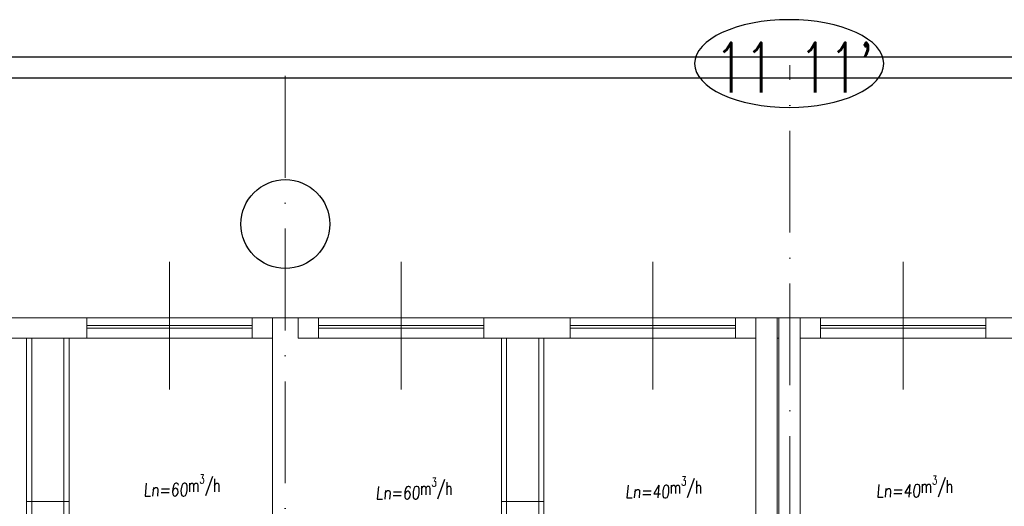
# Model space of a CAD drawing. Header units: millimetres. Extents: x -6513 to 30474, y -6915 to 65597.
# Tile 80 of 256: x 2032 to 3193, y 6954 to 7529. Entities that reach past the tile are written whole.
import ezdxf

# ---------------------------------------------------------------- set-up
doc = ezdxf.new("R2010")
doc.units = ezdxf.units.MM
doc.linetypes.add('ACAD_ISO10W100', pattern=[18, 12, -3, 0, -3])
for name, color, linetype, lineweight in [('A_cienka', 8, 'Continuous', 5), ('A_osie', 8, 'ACAD_ISO10W100', 5), ('A_widok', 8, 'Continuous', 13), ('DB_WM_ścianka nowa', 8, 'Continuous', 25), ('R-TABELKA', 8, 'Continuous', 25)]:
    doc.layers.add(name, color=color, linetype=linetype, lineweight=lineweight)
for name, color, linetype in [('DB_WM_nawiew-opis', 8, 'Continuous'), ('DB_WM_odnośniki opis', 8, 'Continuous'), ('Tekst', 8, 'Continuous')]:
    doc.layers.add(name, color=color, linetype=linetype)
doc.styles.add('ROMANSS', font='romans.shx', dxfattribs={"width": 0.8, "oblique": 5})
doc.styles.add('SIMPLEXD', font='SIMPLEX.SHX', dxfattribs={"width": 0.6})

msp = doc.modelspace()

# ---------------------------------------------------------------- linework, layer by layer
at = {"layer": 'A_cienka', "ltscale": 10}
for p, q in [((2209.054, 7092.253), (2209.054, 7243.05)), ((2482.054, 7092.253), (2482.054, 7243.05)), ((2779.054, 7092.253), (2779.054, 7243.05)), ((3074.054, 7092.253), (3074.054, 7243.05))]:
    msp.add_line(p, q, dxfattribs=at)
at = {"layer": 'A_cienka'}
for p, q in [((-2791.446, 7176.652), (2345.554, 7176.652)), ((-2791.446, 7176.652), (4632.554, 7176.652)), ((2111.554, 7167.652), (2306.554, 7167.652)), ((2111.554, 7164.652), (2306.554, 7164.652)), ((2579.554, 7167.652), (2384.554, 7167.652)), ((2579.554, 7164.652), (2384.554, 7164.652)), ((2681.554, 7167.652), (2876.554, 7167.652)), ((2681.554, 7164.652), (2876.554, 7164.652)), ((3171.554, 7167.652), (2976.554, 7167.652)), ((3171.554, 7164.652), (2976.554, 7164.652)), ((1790.554, 7152.652), (2330.554, 7152.652)), ((2360.554, 7152.652), (2900.554, 7152.652)), ((2925.554, 7152.652), (2927.554, 7152.652)), ((2952.554, 7152.652), (3492.554, 7152.652)), ((2090.554, 6960.247), (2040.554, 6960.247)), ((2600.554, 6960.247), (2650.554, 6960.247))]:
    msp.add_line(p, q, dxfattribs=at)
at = {"layer": 'A_osie', "ltscale": 10}
for p, q in [((2345.554, 5721.209), (2345.554, 7473.268)), ((2940.554, 5836.622), (2940.554, 7474.754))]:
    msp.add_line(p, q, dxfattribs=at)
at = {"layer": 'A_osie', "color": 252, "ltscale": 10}
msp.add_line((2345.554, 5721.209), (2345.554, 7235.017), dxfattribs=at)
at = {"layer": 'A_widok', "ltscale": 5}
for p, q in [((2330.554, 6550.652), (2330.554, 7176.652)), ((2330.554, 7176.652), (2345.554, 7176.652)), ((2900.554, 7176.652), (2900.554, 6670.652)), ((2900.554, 7176.652), (2900.554, 6550.652)), ((2900.554, 7176.652), (2925.554, 7176.652)), ((2925.554, 7176.652), (2925.554, 6550.652)), ((2927.554, 7176.652), (2927.554, 6550.652)), ((2927.554, 7176.652), (2952.554, 7176.652)), ((2952.554, 7176.652), (2952.554, 6550.652)), ((2040.554, 7152.652), (2040.554, 6753.652)), ((2046.554, 7152.652), (2046.554, 6753.652)), ((2084.554, 7152.652), (2084.554, 6753.652)), ((2090.554, 7152.652), (2090.554, 6747.652)), ((2600.554, 7152.652), (2600.554, 6747.652)), ((2606.554, 7152.652), (2606.554, 6753.652)), ((2644.554, 7152.652), (2644.554, 6753.652)), ((2650.554, 7152.652), (2650.554, 6753.652))]:
    msp.add_line(p, q, dxfattribs=at)
at = {"layer": 'A_widok', "color": 252, "ltscale": 5}
msp.add_line((2330.554, 7176.652), (2345.554, 7176.652), dxfattribs=at)
at = {"layer": 'A_widok', "ltscale": 5}
for points in [[(2111.554, 7176.652), (2009.554, 7176.652), (2009.554, 7152.652), (2111.554, 7152.652)], [(2330.554, 7152.652), (2306.554, 7152.652), (2306.554, 7176.652), (2330.554, 7176.652)], [(2360.554, 7152.652), (2384.554, 7152.652), (2384.554, 7176.652), (2360.554, 7176.652)], [(2579.554, 7176.652), (2681.554, 7176.652), (2681.554, 7152.652), (2579.554, 7152.652)], [(2900.554, 7152.652), (2876.554, 7152.652), (2876.554, 7176.652), (2900.554, 7176.652)], [(2952.554, 7152.652), (2976.554, 7152.652), (2976.554, 7176.652), (2952.554, 7176.652)], [(3171.554, 7176.652), (3273.554, 7176.652), (3273.554, 7152.652), (3171.554, 7152.652)]]:
    msp.add_lwpolyline(points, close=True, dxfattribs=at)
at = {"layer": 'DB_WM_odnośniki opis'}
msp.add_circle((2345.554, 7287.418), 52.401, dxfattribs=at)
at = {"layer": 'DB_WM_ścianka nowa', "color": 0, "extrusion": (0, 0, -1)}
msp.add_ellipse((2939.702, 7476.795), major_axis=(111.531, 0), ratio=0.46389876, dxfattribs=at)
at = {"layer": 'R-TABELKA'}
for p, q in [((-3151.084, 7484.806), (8312.828, 7484.806)), ((-3026.084, 7459.806), (8287.828, 7459.806))]:
    msp.add_line(p, q, dxfattribs=at)

# ---------------------------------------------------------------- texts
at = {"layer": 'DB_WM_nawiew-opis', "char_height": 15, "width": 191.2715, "attachment_point": 1, "style": 'ROMANSS'}
for s, insert in [('{\\Fsimplex|c238;Ln=60\\A1;\\Q0;\\W0.7;m\\H0.7x;\\S3^ ;\\H1.4286x;/h}', (2178.274, 6991.826)), ('{\\Fsimplex|c238;Ln=40\\A1;\\Q0;\\W0.7;m\\H0.7x;\\S3^ ;\\H1.4286x;/h}', (2746.284, 6989.501)), ('{\\Fsimplex|c238;Ln=40\\A1;\\Q0;\\W0.7;m\\H0.7x;\\S3^ ;\\H1.4286x;/h}', (3042.181, 6990.54)), ('{\\Fsimplex|c238;Ln=60\\A1;\\Q0;\\W0.7;m\\H0.7x;\\S3^ ;\\H1.4286x;/h}', (2451.931, 6988.184))]:
    msp.add_mtext(s, dxfattribs=dict(at, insert=insert))
at = {"layer": 'Tekst', "style": 'SIMPLEXD', "width": 0.7}
msp.add_text("11 11'", height=59.049, dxfattribs=at).set_placement((2851.718, 7442.499))

doc.saveas('drawing.dxf')
